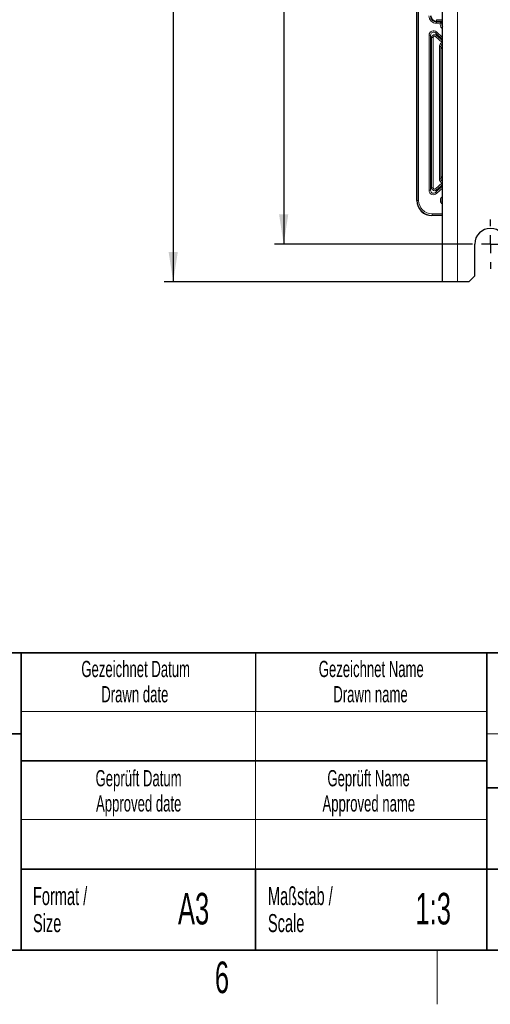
# Model space of a CAD drawing. Header units: millimetres. Extents: x 5 to 418, y 2 to 292.
# Tile 43 of 61: x 266 to 318, y 6 to 115. Entities that reach past the tile are written whole.
import ezdxf

# ---------------------------------------------------------------- set-up
doc = ezdxf.new("R2010")
doc.units = ezdxf.units.MM
doc.layers.add('SLD-0', color=7, linetype='Continuous')
doc.styles.add('SLDTEXTSTYLE1', font='TXT', dxfattribs={"width": 0.605})
doc.dimstyles.new('SLDDIMSTYLE0', dxfattribs={"dimtxt": 3.5, "dimasz": 3.302, "dimexe": 0, "dimexo": 0.0625, "dimgap": 0.875, "dimtad": 1, "dimlfac": 3, "dimrnd": 1e-09, "dimzin": 12, "dimdsep": 46, "dimtxsty": 'SLDTEXTSTYLE1', "dimsah": 1, "dimcen": 0.09, "dimadec": 0, "dimazin": 3, "dimtfac": 1, "dimtofl": 0, "dimtmove": 0, "dimatfit": 3, "dimfxl": 1, "dimfrac": 2, "dimtolj": 1, "dimtzin": 12, "dimarcsym": 0})

# ---------------------------------------------------------------- blocks, each defined once
blk = doc.blocks.new('_D_6')
at = {"layer": 'SLD-0', "color": 7}
for p, q in [((315.65, 257), (294.45, 257)), ((295.45, 257), (295.45, 90.34)), ((315.65, 90.34), (294.45, 90.34))]:
    blk.add_line(p, q, dxfattribs=at)
for points in [[(295.45, 257), (294.94, 253.7), (295.96, 253.7)], [(295.45, 90.34), (295.96, 93.64), (294.94, 93.64)]]:
    blk.add_solid(points, dxfattribs=at)
at = {"layer": 'SLD-0', "color": 7, "insert": (290.94, 169.66), "char_height": 3.5, "attachment_point": 1, "rotation": 90, "style": 'SLDTEXTSTYLE1'}
blk.add_mtext('500', dxfattribs=at)
blk = doc.blocks.new('_D_7')
at = {"layer": 'SLD-0', "color": 7}
for p, q in [((314.74, 261.17), (282.19, 261.17)), ((283.19, 261.17), (283.19, 86.17)), ((314.74, 86.17), (282.19, 86.17))]:
    blk.add_line(p, q, dxfattribs=at)
for points in [[(283.19, 261.17), (282.68, 257.87), (283.7, 257.87)], [(283.19, 86.17), (283.7, 89.47), (282.68, 89.47)]]:
    blk.add_solid(points, dxfattribs=at)
at = {"layer": 'SLD-0', "color": 7, "insert": (278.68, 169.66), "char_height": 3.5, "attachment_point": 1, "rotation": 90, "style": 'SLDTEXTSTYLE1'}
blk.add_mtext('525', dxfattribs=at)
blk = doc.blocks.new('SW_CENTERMARKSYMBOL_2')
at = {"layer": 'SLD-0', "color": 0}
for p, q in [((0, 2), (0, 2.75)), ((-2, 0), (-2.75, 0)), ((0, 0), (-1, 0)), ((0, 0), (0, 1)), ((0, 0), (0, -1)), ((0, 0), (1, 0)), ((2, 0), (2.75, 0)), ((0, -2), (0, -2.75))]:
    blk.add_line(p, q, dxfattribs=at)

msp = doc.modelspace()

# ---------------------------------------------------------------- linework, layer by layer
at = {"color": 7, "linetype": 'Continuous', "lineweight": 25}
for p, q in [((310.237, 95.1692), (310.237, 251.8361)), ((313.0704, 86.1695), (313.0704, 117.8006)), ((313.0704, 93.5028), (311.9035, 93.5028)), ((316.6537, 86.8361), (316.6537, 90.3361)), ((315.987, 86.1695), (316.6537, 86.8361)), ((314.737, 86.1695), (313.0704, 86.1695)), ((315.987, 86.1695), (314.737, 86.1695))]:
    msp.add_line(p, q, dxfattribs=at)
at = {"color": 7, "linetype": 'Continuous', "lineweight": 18}
for p, q in [((310.2575, 95.1896), (310.2575, 251.8361)), ((310.4241, 251.8361), (310.4241, 95.1896)), ((314.737, 117.6588), (314.737, 86.1695)), ((312.4037, 115.2364), (312.4037, 115.0698)), ((312.4037, 115.2364), (313.0704, 115.2364)), ((313.0704, 115.0698), (312.4037, 115.0698)), ((312.4037, 115.0698), (312.4037, 115.0057)), ((312.4037, 115.0057), (312.8621, 115.0057)), ((312.4037, 115.0057), (312.4037, 114.839)), ((312.8621, 114.839), (312.4037, 114.839)), ((312.8621, 115.0057), (312.8621, 114.839)), ((312.3096, 113.762), (312.4232, 113.8831)), ((313.0704, 113.0484), (312.3096, 113.762)), ((312.3096, 113.762), (312.4288, 113.4867)), ((312.4232, 113.8831), (313.0704, 113.276)), ((312.9897, 114.304), (313.0704, 114.39)), ((313.0704, 114.2283), (312.9897, 114.304)), ((311.5843, 96.3191), (311.5843, 113.5198)), ((311.5843, 113.5198), (311.7504, 113.5198)), ((311.7504, 113.5198), (311.7504, 96.3191)), ((311.8695, 113.2446), (311.7504, 113.5198)), ((311.8695, 96.5944), (311.8695, 113.2446)), ((311.8695, 113.2446), (312.0356, 113.2446)), ((312.0356, 113.2446), (312.0356, 96.5944)), ((312.4288, 113.4867), (312.3152, 113.3656)), ((313.0216, 112.703), (312.3152, 113.3656)), ((312.4288, 113.4867), (313.0704, 112.8849)), ((313.0704, 112.755), (313.0216, 112.703)), ((313.0216, 112.703), (313.0704, 112.6815)), ((312.7301, 112.2451), (312.8962, 112.2451)), ((312.7301, 97.5938), (312.7301, 112.2451)), ((312.8962, 112.2451), (312.8962, 97.5938)), ((313.0704, 111.8428), (312.8962, 112.2451)), ((312.7301, 97.5938), (312.8962, 97.5938)), ((312.8962, 97.5938), (313.0704, 97.9961)), ((311.5843, 96.3191), (311.7504, 96.3191)), ((311.7504, 96.3191), (311.8695, 96.5944)), ((311.8695, 96.5944), (312.0356, 96.5944)), ((312.3096, 96.077), (313.0704, 96.7906)), ((312.4288, 96.3522), (312.3096, 96.077)), ((312.3152, 96.4733), (313.0216, 97.1359)), ((312.4288, 96.3522), (312.3152, 96.4733)), ((313.0704, 96.5629), (312.4232, 95.9559)), ((313.0704, 96.954), (312.4288, 96.3522)), ((313.0216, 97.1359), (313.0704, 97.1574)), ((313.0216, 97.1359), (313.0704, 97.0839)), ((310.237, 95.1692), (310.2575, 95.1896)), ((310.4241, 95.1896), (310.2575, 95.1896)), ((312.4232, 95.9559), (312.3096, 96.077)), ((313.0002, 95.5448), (313.0704, 95.6106)), ((313.0704, 95.47), (313.0002, 95.5448)), ((311.9239, 93.5232), (311.9035, 93.5028)), ((311.9239, 93.6899), (311.9239, 93.5232)), ((311.9239, 93.6899), (313.0704, 93.6899)), ((313.0704, 93.5232), (311.9239, 93.5232))]:
    msp.add_line(p, q, dxfattribs=at)
for radius in [0.8304, 0.5997]:
    msp.add_arc((312.4037, 115.6695), radius, 180, 270, dxfattribs=at)
at = {"color": 7, "linetype": 'Continuous', "lineweight": 25}
for centre, radius, start, end in [((312.4037, 115.6695), 0.6638, 180, 270), ((318.4037, 90.3361), 1.75, 0, 180)]:
    msp.add_arc(centre, radius, start, end, dxfattribs=at)
at = {"color": 7, "linetype": 'Continuous', "lineweight": 18}
for centre, major_axis, ratio, start_param, end_param in [((313.3368, 114.6665), (0.5019, -0.0598), 0.98929213, 2.90925338, 4.07242551), ((313.3368, 114.6665), (0.3381, -0.0403), 0.97886667, 2.58593739, 4.07242551), ((312.0862, 113.511), (0.2035, -0.4698), 0.97661441, 1.98818931, 4.294996), ((312.0862, 113.511), (-0.1388, 0.3204), 0.95455265, 5.12978197, 7.43658865), ((312.2029, 113.2416), (-0.1325, 0.306), 0.99972009, 5.12978197, 7.43658865), ((312.2029, 113.2416), (0.0678, -0.1566), 0.97661441, 1.98818931, 4.294996), ((313.232, 112.2363), (-0.2035, 0.4698), 0.97661441, 0.01520013, 1.15340334), ((313.232, 112.2363), (-0.1388, 0.3204), 0.95455265, 0.07623052, 1.15340334), ((313.232, 97.6026), (-0.2035, -0.4698), 0.97661441, 5.12978197, 6.26798518), ((313.232, 97.6026), (0.1388, 0.3204), 0.95455265, 1.98818931, 3.06536214), ((312.0862, 96.328), (0.2035, 0.4698), 0.97661441, 1.98818931, 4.294996), ((312.0862, 96.328), (0.1388, 0.3204), 0.95455265, 1.98818931, 4.294996), ((312.2029, 96.5973), (0.1325, 0.306), 0.99972009, 1.98818931, 4.294996), ((312.2029, 96.5973), (0.0678, 0.1566), 0.97661441, 1.98818931, 4.294996), ((311.9243, 95.1901), (1.1788, 1.1788), 0.99975634, 2.35634678, 3.92683852), ((311.9243, 95.1901), (1.061, 1.061), 0.99969546, 2.35634678, 3.92683852), ((313.3506, 95.1853), (0.4779, 0.1891), 0.97286375, 1.95700597, 3.76598757), ((313.3506, 95.1853), (0.3271, 0.1294), 0.94750098, 2.14292258, 3.4230228)]:
    msp.add_ellipse(centre, major_axis=major_axis, ratio=ratio, start_param=start_param, end_param=end_param, dxfattribs=at)
at = {"color": 7, "linetype": 'Continuous', "lineweight": 25}
msp.add_ellipse((311.904, 95.1697), major_axis=(-1.1789, -1.1789), ratio=0.99969546, start_param=5.49793944, end_param=7.06843118, dxfattribs=at)
msp.add_open_spline([(312.8621, 115.0057), (312.9087, 115.0056), (312.9833, 115.0055), (313.0466, 115.0048), (313.0704, 115.0046)], degree=3, knots=[0, 0, 0, 0, 0.6245899, 1, 1, 1, 1], dxfattribs=at)
at = {"color": 7, "linetype": 'Continuous', "lineweight": 18}
msp.add_open_spline([(313.0704, 114.9244), (313.0569, 114.9194), (313.0135, 114.9033), (312.9494, 114.8667), (312.8894, 114.8477), (312.8621, 114.839)], degree=3, knots=[0, 0, 0, 0, 0.19644083, 0.63351495, 1, 1, 1, 1], dxfattribs=at)
at = {"layer": 'SLD-0', "lineweight": 35}
for p, q in [((225.6167, 45), (266.3305, 45)), ((266.3305, 12), (266.3305, 45)), ((266.3305, 45), (266.3305, 12)), ((318, 45), (266.3305, 45)), ((318, 45), (318, 12)), ((318, 45), (318, 40.1053)), ((318, 45), (408, 45)), ((318, 45), (318, 12)), ((225.6167, 36), (266.3305, 36)), ((266.3305, 33), (318, 33)), ((408, 30), (318, 30)), ((266.3305, 21), (318, 21)), ((292.3305, 21), (292.3305, 12)), ((318, 21), (390, 21)), ((26, 12), (408, 12)), ((225.6167, 12), (266.3305, 12)), ((266.3305, 12), (318, 12))]:
    msp.add_line(p, q, dxfattribs=at)
at = {"layer": 'SLD-0'}
msp.add_line((292.3305, 45), (292.3305, 38.5), dxfattribs=at)
at = {"layer": 'SLD-0', "lineweight": 18}
for p, q in [((266.3305, 38.5), (318, 38.5)), ((292.3305, 38.5), (292.3305, 33)), ((292.3305, 33), (292.3305, 26.5)), ((266.3305, 26.5), (318, 26.5)), ((292.3305, 26.5), (292.3305, 21)), ((312.5, 6), (312.5, 12))]:
    msp.add_line(p, q, dxfattribs=at)
at = {"layer": 'SLD-0', "color": 7, "linetype": 'Continuous', "lineweight": 18}
msp.add_line((318, 36), (408, 36), dxfattribs=at)
at = {"layer": 'SLD-0', "color": 7, "linetype": 'Continuous', "lineweight": 35}
msp.add_line((408, 12), (318, 12), dxfattribs=at)

# ---------------------------------------------------------------- block references
at = {"layer": 'SLD-0', "color": 7}
msp.add_blockref('SW_CENTERMARKSYMBOL_2', (318.4037, 90.3361), dxfattribs=at)

# ---------------------------------------------------------------- texts
at = {"layer": 'SLD-0', "style": 'SLDTEXTSTYLE1'}
for s, insert, char_height, attachment_point in [('Gezeichnet Datum', (279.0254, 44.1039), 1.8, 2), ('Gezeichnet Name', (305.1708, 44.1039), 1.8, 2), ('Drawn date', (278.9303, 41.3039), 1.8, 2), ('Drawn name', (305.0871, 41.3039), 1.8, 2), ('Geprüft Datum', (279.3494, 31.9851), 1.8, 2), ('Geprüft Name', (304.8762, 31.9851), 1.8, 2), ('Approved date', (279.362, 29.1851), 1.8, 2), ('Approved name', (304.9003, 29.1851), 1.8, 2), ('Format /', (267.6251, 19.0116), 2, 1), ('Maßstab /', (293.7029, 19.0116), 2, 1), ('A3', (285.4515, 18.3609), 3.5, 2), ('1:3', (312.0485, 18.3609), 3.5, 2), ('Size', (267.6251, 16.0116), 2, 1), ('Scale', (293.7029, 16.0116), 2, 1), ('6', (288.6027, 10.743), 3.5, 2)]:
    msp.add_mtext(s, dxfattribs=dict(at, insert=insert, char_height=char_height, attachment_point=attachment_point))

# ---------------------------------------------------------------- dimensions: what is measured, and where the dimension line sits
at = {"layer": 'SLD-0', "color": 7}
for base, p1, p2, picture, middle in [((283.1906, 86.1695), (314.737, 261.1695), (314.737, 86.1695), '_D_7', (283.1906, 173.6695)), ((295.4514, 90.3361), (315.6537, 257.0028), (315.6537, 90.3361), '_D_6', (295.4514, 173.6695))]:
    dim = msp.add_linear_dim(base=base, p1=p1, p2=p2, angle=90, dimstyle='SLDDIMSTYLE0', dxfattribs=at)
    dim.commit()
    dim.dimension.update_dxf_attribs({"geometry": picture, "text_midpoint": middle, "dimtype": 160})

doc.saveas('drawing.dxf')
